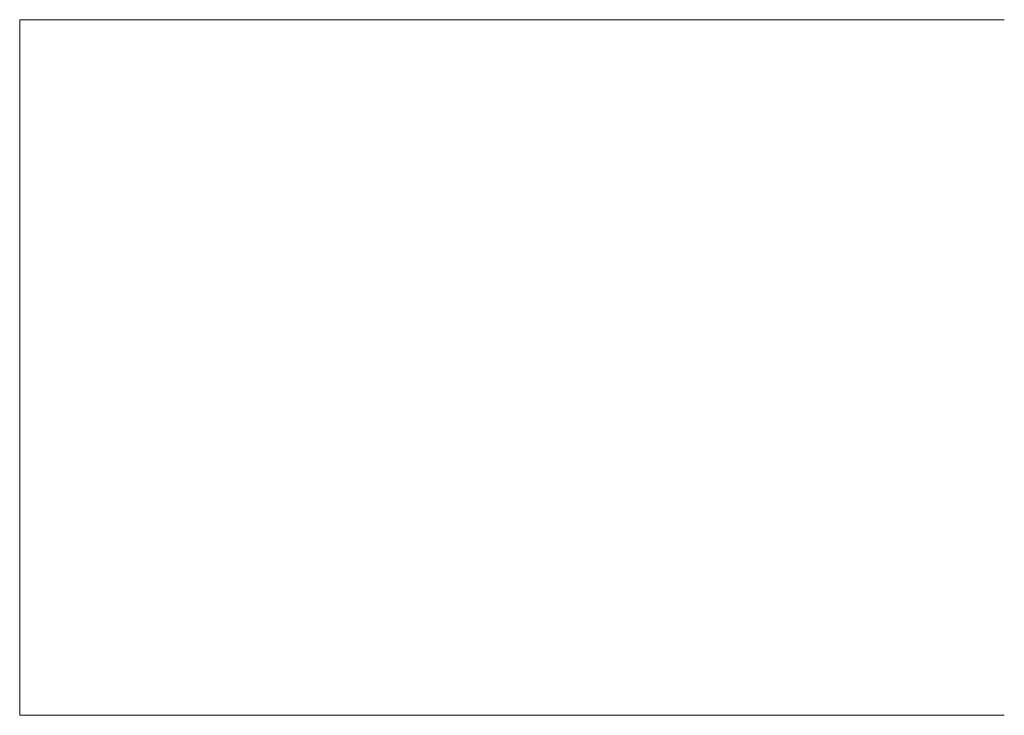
# Model space of a CAD drawing. Header units: metres. Extents: x -80 to 1923, y -189 to 69.
# Tile 1 of 149: x -45 to 39, y -124 to -65. Entities that reach past the tile are written whole.
import ezdxf
from ezdxf.xclip import XClip

# ---------------------------------------------------------------- set-up
doc = ezdxf.new("R2010")
doc.units = ezdxf.units.M
doc.header["$MEASUREMENT"] = 0
doc.header["$XCLIPFRAME"] = 0
for name, color, linetype in [('2021.08.13_Grundriss EG GS Wirges 944-A-102-EG-E-E_1_0', 7, 'Continuous'), ('2021.08.13_Grundriss EG GS Wirges 944-A-102-EG-E-E_2_0', 7, 'Continuous'), ('90 Allgemein Dokumentation', 7, 'Continuous')]:
    doc.layers.add(name, color=color, linetype=linetype)
picture_1 = doc.add_image_def('image1.tif', size_in_pixel=(9934, 7016))

# ---------------------------------------------------------------- blocks, each defined once
blk = doc.blocks.new('Zeichnung_1_1', base_point=(-2.595307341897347, -94.28545673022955))
at = {"layer": '2021.08.13_Grundriss EG GS Wirges 944-A-102-EG-E-E_1_0', "color": 7, "lineweight": 13}
image = blk.add_image(picture_1, insert=(-44.64536011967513, -123.9854650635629), size_in_units=(84.10010555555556, 59.400016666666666), dxfattribs=at)
image.set_boundary_path([(-0.5, -0.5), (9933.5, 7015.5)])
blk = doc.blocks.new('Zeichnung_2_2', base_point=(-2.595307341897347, -94.28545673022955))
at = {"layer": '2021.08.13_Grundriss EG GS Wirges 944-A-102-EG-E-E_2_0', "color": 7, "lineweight": 13}
image = blk.add_image(picture_1, insert=(-44.64536011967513, -123.9854650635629), size_in_units=(84.10010555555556, 59.400016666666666), dxfattribs=at)
image.set_boundary_path([(-0.5, -0.5), (9933.5, 7015.5)])

msp = doc.modelspace()

# ---------------------------------------------------------------- block references
at = {"layer": '90 Allgemein Dokumentation', "color": 7, "linetype": 'Continuous', "lineweight": 13}
ref = msp.add_blockref('Zeichnung_1_1', (-2.595307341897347, -94.28545673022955), dxfattribs=at)
XClip(ref).set_block_clipping_path([(-44.64536011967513, -123.9854650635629), (39.45474543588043, -64.58544839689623)])
ref = msp.add_blockref('Zeichnung_2_2', (-2.595307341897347, -94.28545673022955), dxfattribs=at)
XClip(ref).set_block_clipping_path([(-44.64536011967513, -123.9854650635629), (39.45474543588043, -64.58544839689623)])

doc.saveas('drawing.dxf')
